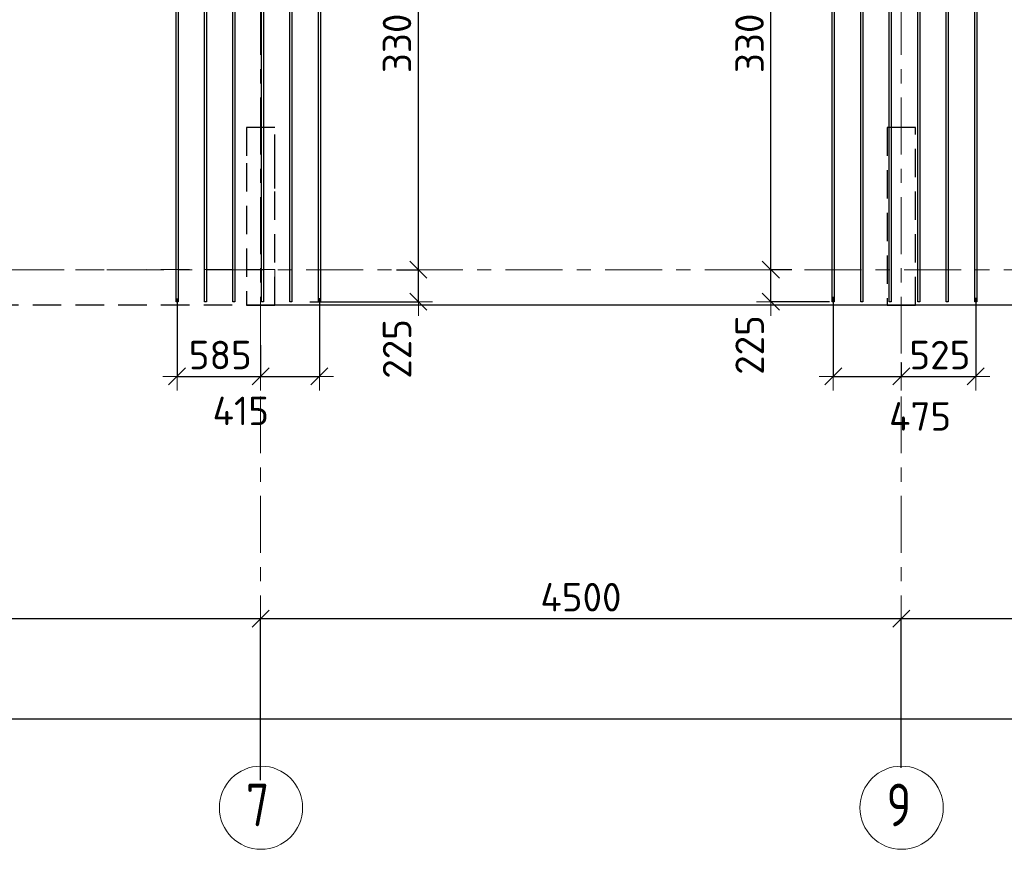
# Model space of a CAD drawing. Header units: metres. Extents: x -38 to 107, y -15 to 21.
# Tile 12 of 89: x 18 to 25, y -4 to 2. Entities that reach past the tile are written whole.
import ezdxf

# ---------------------------------------------------------------- set-up
doc = ezdxf.new("R2010")
doc.units = ezdxf.units.M
doc.header["$PDMODE"] = 65
for name, pattern in [('______11', [0.5, 0.4, -0.05, 0, -0.05]), ('______2', [0.27, 0.2, -0.07]), ('______3', [0.5, 0.4, -0.1]), ('______5', [1.1, 0.8, -0.1, 0.1, -0.1])]:
    doc.linetypes.add(name, pattern=pattern)
for name, color, linetype, lineweight in [('XR$2$Осевая линия (1)', 7, '______5', 13), ('XR$2$Размерная линия (1)', 7, 'Continuous', 13), ('XR$3$Балка (1)', 7, '______3', 13), ('XR$3$Перекрытие (1)', 7, 'Continuous', 35), ('XR$3$Размерная линия (1)', 7, 'Continuous', 13)]:
    doc.layers.add(name, color=color, linetype=linetype, lineweight=lineweight)
doc.layers.add('XR$3$Арм.стержн.Доп. Арм верхн.зоны Х', color=7, linetype='Continuous', lineweight=35, true_color=0x8c8cff)
doc.layers.add('XR$5$Стена_ бетон несущ.', color=7, linetype='Continuous', lineweight=70, true_color=0xb4b496)
doc.styles.add('ISOCPEUR', font='txt')
doc.dimstyles.new('DIMSTYLE_3', dxfattribs={"dimtxt": 0.2, "dimasz": 0.2, "dimexe": 0, "dimexo": 0, "dimgap": 0.1, "dimtad": 2, "dimdec": 0, "dimlfac": 1000, "dimrnd": 5, "dimzin": 12, "dimdsep": 46, "dimtxsty": 'ISOCPEUR', "dimblk1": 'ALL_ML_STRICH', "dimblk2": 'ALL_ML_STRICH', "dimsah": 1, "dimcen": 0, "dimclrd": 7, "dimclre": 256, "dimclrt": 7, "dimadec": 0, "dimazin": 0, "dimtfac": 1, "dimtdec": 0, "dimtix": 1, "dimtmove": 2, "dimatfit": 3, "dimfxl": 0, "dimtzin": 0, "dimlwd": 0, "dimlwe": -3, "dimarcsym": 0})
doc.dimstyles.new('DIMSTYLE_6', dxfattribs={"dimtxt": 0.2, "dimasz": 0.2, "dimexe": 0, "dimexo": 0, "dimgap": 0.1, "dimtad": 2, "dimdec": 0, "dimlfac": 1000, "dimrnd": 5, "dimzin": 12, "dimdsep": 46, "dimtxsty": 'ISOCPEUR', "dimblk1": 'ALL_ML_STRICH', "dimblk2": 'ALL_ML_STRICH', "dimsah": 1, "dimcen": 0, "dimclrd": 7, "dimclre": 256, "dimclrt": 7, "dimadec": 0, "dimazin": 0, "dimtfac": 1, "dimtdec": 0, "dimtix": 1, "dimtmove": 2, "dimatfit": 3, "dimfxl": 0, "dimtvp": 1.2, "dimtzin": 0, "dimlwd": 0, "dimlwe": -3, "dimarcsym": 0})
doc.dimstyles.new('DIMSTYLE_7', dxfattribs={"dimtxt": 0.2, "dimasz": 0.2, "dimexe": 0, "dimexo": 0, "dimgap": 0.1, "dimtad": 0, "dimdec": 0, "dimlfac": 1000, "dimrnd": 5, "dimzin": 12, "dimdsep": 46, "dimtxsty": 'ISOCPEUR', "dimblk1": 'ALL_ML_STRICH', "dimblk2": 'ALL_ML_STRICH', "dimsah": 1, "dimcen": 0, "dimclrd": 7, "dimclre": 256, "dimclrt": 7, "dimadec": 0, "dimazin": 0, "dimtfac": 1, "dimtdec": 0, "dimtix": 1, "dimtmove": 2, "dimatfit": 3, "dimfxl": 0, "dimtvp": 1.2, "dimtzin": 0, "dimlwd": 0, "dimlwe": -3, "dimarcsym": 0})

# ---------------------------------------------------------------- blocks, each defined once
blk = doc.blocks.new('ALL_ML_STRICH')
at = {"color": 0, "linetype": 'ByBlock', "lineweight": -2}
for p, q in [((0, -0.5), (0, 0.5)), ((-1, 0), (0.5, 0)), ((-0.3, -0.3), (0.3, 0.3))]:
    blk.add_line(p, q, dxfattribs=at)
blk = doc.blocks.new('*D12')
at = {"layer": 'DEFPOINTS', "color": 7, "linetype": 'Continuous', "lineweight": 13, "transparency": 33554687}
for p in [(0.5, -3.1033), (0.5, -3.1563), (61.6, -3.1401)]:
    blk.add_point(p, dxfattribs=at)
at = {"layer": 'XR$2$Размерная линия (1)', "color": 9, "linetype": 'Continuous', "lineweight": -2, "true_color": 0xc7c7c7, "transparency": 33554687}
for p, q in [((0.5, -3.1233), (0.5, -3.1563)), ((61.6, -3.1563), (61.6, -3.1563))]:
    blk.add_line(p, q, dxfattribs=at)
at = {"layer": 'XR$2$Размерная линия (1)', "color": 7, "linetype": 'Continuous', "lineweight": -2, "transparency": 33554687}
blk.add_line((0.5, -3.1563), (61.6, -3.1563), dxfattribs=at)
at = {"layer": 'XR$2$Размерная линия (1)', "color": 7, "linetype": 'Continuous', "lineweight": 13, "transparency": 33554687, "xscale": 0.2, "yscale": 0.2, "zscale": 0.2, "rotation": 180}
blk.add_blockref('ALL_ML_STRICH', (0.5, -3.1563), dxfattribs=at)
at = {"layer": 'XR$2$Размерная линия (1)', "color": 7, "linetype": 'Continuous', "lineweight": 13, "transparency": 33554687, "xscale": 0.2, "yscale": 0.2, "zscale": 0.2}
blk.add_blockref('ALL_ML_STRICH', (61.6, -3.1563), dxfattribs=at)
at = {"layer": 'XR$2$Размерная линия (1)', "color": 7, "linetype": 'Continuous', "lineweight": 13, "transparency": 33554687, "insert": (31.1, -3.0063), "char_height": 0.2, "width": 1, "attachment_point": 5, "style": 'ISOCPEUR'}
blk.add_mtext('\\A1;{61100}', dxfattribs=at)
blk = doc.blocks.new('*D16')
at = {"layer": 'DEFPOINTS', "color": 7, "linetype": 'Continuous', "lineweight": 13, "transparency": 33554687}
for p in [(13.75, -2.452), (13.75, -3.5132), (19.45, -3.6075)]:
    blk.add_point(p, dxfattribs=at)
at = {"layer": 'XR$2$Размерная линия (1)', "color": 9, "linetype": 'Continuous', "lineweight": -2, "true_color": 0xc7c7c7, "transparency": 33554687}
for p, q in [((13.75, -3.4932), (13.75, -2.452)), ((19.45, -3.5875), (19.45, -2.452))]:
    blk.add_line(p, q, dxfattribs=at)
at = {"layer": 'XR$2$Размерная линия (1)', "color": 7, "linetype": 'Continuous', "lineweight": -2, "transparency": 33554687}
blk.add_line((13.75, -2.452), (19.45, -2.452), dxfattribs=at)
at = {"layer": 'XR$2$Размерная линия (1)', "color": 7, "linetype": 'Continuous', "lineweight": 13, "transparency": 33554687, "xscale": 0.2, "yscale": 0.2, "zscale": 0.2, "rotation": 180}
blk.add_blockref('ALL_ML_STRICH', (13.75, -2.452), dxfattribs=at)
at = {"layer": 'XR$2$Размерная линия (1)', "color": 7, "linetype": 'Continuous', "lineweight": 13, "transparency": 33554687, "xscale": 0.2, "yscale": 0.2, "zscale": 0.2}
blk.add_blockref('ALL_ML_STRICH', (19.45, -2.452), dxfattribs=at)
at = {"layer": 'XR$2$Размерная линия (1)', "color": 7, "linetype": 'Continuous', "lineweight": 13, "transparency": 33554687, "insert": (16.61, -2.302), "char_height": 0.2, "width": 0.8, "attachment_point": 5, "style": 'ISOCPEUR'}
blk.add_mtext('\\A1;{5700}', dxfattribs=at)
blk = doc.blocks.new('*D17')
at = {"layer": 'DEFPOINTS', "color": 7, "linetype": 'Continuous', "lineweight": 13, "transparency": 33554687}
for p in [(19.45, -2.452), (23.95, -3.5208), (19.45, -3.6075)]:
    blk.add_point(p, dxfattribs=at)
at = {"layer": 'XR$2$Размерная линия (1)', "color": 9, "linetype": 'Continuous', "lineweight": -2, "true_color": 0xc7c7c7, "transparency": 33554687}
for p, q in [((19.45, -3.5875), (19.45, -2.452)), ((23.95, -3.5008), (23.95, -2.452))]:
    blk.add_line(p, q, dxfattribs=at)
at = {"layer": 'XR$2$Размерная линия (1)', "color": 7, "linetype": 'Continuous', "lineweight": -2, "transparency": 33554687}
blk.add_line((19.45, -2.452), (23.95, -2.452), dxfattribs=at)
at = {"layer": 'XR$2$Размерная линия (1)', "color": 7, "linetype": 'Continuous', "lineweight": 13, "transparency": 33554687, "xscale": 0.2, "yscale": 0.2, "zscale": 0.2, "rotation": 180}
blk.add_blockref('ALL_ML_STRICH', (19.45, -2.452), dxfattribs=at)
at = {"layer": 'XR$2$Размерная линия (1)', "color": 7, "linetype": 'Continuous', "lineweight": 13, "transparency": 33554687, "xscale": 0.2, "yscale": 0.2, "zscale": 0.2}
blk.add_blockref('ALL_ML_STRICH', (23.95, -2.452), dxfattribs=at)
at = {"layer": 'XR$2$Размерная линия (1)', "color": 7, "linetype": 'Continuous', "lineweight": 13, "transparency": 33554687, "insert": (21.7, -2.302), "char_height": 0.2, "width": 0.8, "attachment_point": 5, "style": 'ISOCPEUR'}
blk.add_mtext('\\A1;{4500}', dxfattribs=at)
blk = doc.blocks.new('*D18')
at = {"layer": 'DEFPOINTS', "color": 7, "linetype": 'Continuous', "lineweight": 13, "transparency": 33554687}
for p in [(23.95, -2.452), (23.95, -3.5208), (28.45, -3.6233)]:
    blk.add_point(p, dxfattribs=at)
at = {"layer": 'XR$2$Размерная линия (1)', "color": 9, "linetype": 'Continuous', "lineweight": -2, "true_color": 0xc7c7c7, "transparency": 33554687}
for p, q in [((23.95, -3.5008), (23.95, -2.452)), ((28.45, -3.6033), (28.45, -2.452))]:
    blk.add_line(p, q, dxfattribs=at)
at = {"layer": 'XR$2$Размерная линия (1)', "color": 7, "linetype": 'Continuous', "lineweight": -2, "transparency": 33554687}
blk.add_line((23.95, -2.452), (28.45, -2.452), dxfattribs=at)
at = {"layer": 'XR$2$Размерная линия (1)', "color": 7, "linetype": 'Continuous', "lineweight": 13, "transparency": 33554687, "xscale": 0.2, "yscale": 0.2, "zscale": 0.2, "rotation": 180}
blk.add_blockref('ALL_ML_STRICH', (23.95, -2.452), dxfattribs=at)
at = {"layer": 'XR$2$Размерная линия (1)', "color": 7, "linetype": 'Continuous', "lineweight": 13, "transparency": 33554687, "xscale": 0.2, "yscale": 0.2, "zscale": 0.2}
blk.add_blockref('ALL_ML_STRICH', (28.45, -2.452), dxfattribs=at)
at = {"layer": 'XR$2$Размерная линия (1)', "color": 7, "linetype": 'Continuous', "lineweight": 13, "transparency": 33554687, "insert": (26.2, -2.302), "char_height": 0.2, "width": 0.8, "attachment_point": 5, "style": 'ISOCPEUR'}
blk.add_mtext('\\A1;{4500}', dxfattribs=at)
blk = doc.blocks.new('*D151')
at = {"layer": 'DEFPOINTS', "color": 7, "linetype": 'Continuous', "lineweight": 13, "transparency": 33554687}
for p in [(18.8627, -0.183), (19.45, -0.5098), (18.8627, -0.7497)]:
    blk.add_point(p, dxfattribs=at)
at = {"layer": 'XR$3$Размерная линия (1)', "color": 9, "linetype": 'Continuous', "lineweight": -2, "true_color": 0xc7c7c7, "transparency": 33554687}
for p, q in [((18.8627, -0.203), (18.8627, -0.7497)), ((19.45, -0.5298), (19.45, -0.7497))]:
    blk.add_line(p, q, dxfattribs=at)
at = {"layer": 'XR$3$Размерная линия (1)', "color": 7, "linetype": 'Continuous', "lineweight": -2, "transparency": 33554687}
blk.add_line((18.8627, -0.7497), (19.45, -0.7497), dxfattribs=at)
at = {"layer": 'XR$3$Размерная линия (1)', "color": 7, "linetype": 'Continuous', "lineweight": 13, "transparency": 33554687, "xscale": 0.2, "yscale": 0.2, "zscale": 0.2, "rotation": 180}
blk.add_blockref('ALL_ML_STRICH', (18.8627, -0.7497), dxfattribs=at)
at = {"layer": 'XR$3$Размерная линия (1)', "color": 7, "linetype": 'Continuous', "lineweight": 13, "transparency": 33554687, "xscale": 0.2, "yscale": 0.2, "zscale": 0.2}
blk.add_blockref('ALL_ML_STRICH', (19.45, -0.7497), dxfattribs=at)
at = {"layer": 'XR$3$Размерная линия (1)', "color": 7, "linetype": 'Continuous', "lineweight": 13, "transparency": 33554687, "insert": (19.1663, -0.5997), "char_height": 0.2, "width": 0.6, "attachment_point": 5, "style": 'ISOCPEUR'}
blk.add_mtext('\\A1;{585}', dxfattribs=at)
blk = doc.blocks.new('*D152')
at = {"layer": 'DEFPOINTS', "color": 7, "linetype": 'Continuous', "lineweight": 13, "transparency": 33554687}
for p in [(19.8627, -0.1803), (19.45, -0.5098), (19.45, -0.7497)]:
    blk.add_point(p, dxfattribs=at)
at = {"layer": 'XR$3$Размерная линия (1)', "color": 9, "linetype": 'Continuous', "lineweight": -2, "true_color": 0xc7c7c7, "transparency": 33554687}
for p, q in [((19.8627, -0.2003), (19.8627, -0.7497)), ((19.45, -0.5298), (19.45, -0.7497))]:
    blk.add_line(p, q, dxfattribs=at)
at = {"layer": 'XR$3$Размерная линия (1)', "color": 7, "linetype": 'Continuous', "lineweight": -2, "transparency": 33554687}
blk.add_line((19.45, -0.7497), (19.8627, -0.7497), dxfattribs=at)
at = {"layer": 'XR$3$Размерная линия (1)', "color": 7, "linetype": 'Continuous', "lineweight": 13, "transparency": 33554687, "xscale": 0.2, "yscale": 0.2, "zscale": 0.2, "rotation": 180}
blk.add_blockref('ALL_ML_STRICH', (19.45, -0.7497), dxfattribs=at)
at = {"layer": 'XR$3$Размерная линия (1)', "color": 7, "linetype": 'Continuous', "lineweight": 13, "transparency": 33554687, "xscale": 0.2, "yscale": 0.2, "zscale": 0.2}
blk.add_blockref('ALL_ML_STRICH', (19.8627, -0.7497), dxfattribs=at)
at = {"layer": 'XR$3$Размерная линия (1)', "color": 7, "linetype": 'Continuous', "lineweight": 13, "transparency": 33554687, "insert": (19.3104, -0.9924), "char_height": 0.2, "width": 0.6, "attachment_point": 5, "style": 'ISOCPEUR'}
blk.add_mtext('\\A1;{415}', dxfattribs=at)
blk = doc.blocks.new('*D153')
at = {"layer": 'DEFPOINTS', "color": 7, "linetype": 'Continuous', "lineweight": 13, "transparency": 33554687}
for p in [(23.2005, 0), (23.0341, -0.225), (23.4657, -0.225)]:
    blk.add_point(p, dxfattribs=at)
at = {"layer": 'XR$3$Размерная линия (1)', "color": 9, "linetype": 'Continuous', "lineweight": -2, "true_color": 0xc7c7c7, "transparency": 33554687}
for p, q in [((23.1805, 0), (23.0341, 0)), ((23.4457, -0.225), (23.0341, -0.225))]:
    blk.add_line(p, q, dxfattribs=at)
at = {"layer": 'XR$3$Размерная линия (1)', "color": 7, "linetype": 'Continuous', "lineweight": -2, "transparency": 33554687}
blk.add_line((23.0341, -0.225), (23.0341, 0), dxfattribs=at)
at = {"layer": 'XR$3$Размерная линия (1)', "color": 7, "linetype": 'Continuous', "lineweight": 13, "transparency": 33554687, "xscale": 0.2, "yscale": 0.2, "zscale": 0.2}
for p, rotation in [((23.0341, 0), 90), ((23.0341, -0.225), 270)]:
    blk.add_blockref('ALL_ML_STRICH', p, dxfattribs=dict(at, rotation=rotation))
at = {"layer": 'XR$3$Размерная линия (1)', "color": 7, "linetype": 'Continuous', "lineweight": 13, "transparency": 33554687, "insert": (22.8852, -0.5293), "char_height": 0.2, "width": 0.6, "attachment_point": 5, "rotation": 90, "style": 'ISOCPEUR'}
blk.add_mtext('\\A1;{225}', dxfattribs=at)
blk = doc.blocks.new('*D154')
at = {"layer": 'DEFPOINTS', "color": 7, "linetype": 'Continuous', "lineweight": 13, "transparency": 33554687}
for p in [(23.1495, 3.3), (23.0341, 0), (23.2005, 0)]:
    blk.add_point(p, dxfattribs=at)
at = {"layer": 'XR$3$Размерная линия (1)', "color": 9, "linetype": 'Continuous', "lineweight": -2, "true_color": 0xc7c7c7, "transparency": 33554687}
for p, q in [((23.1295, 3.3), (23.0341, 3.3)), ((23.1805, 0), (23.0341, 0))]:
    blk.add_line(p, q, dxfattribs=at)
at = {"layer": 'XR$3$Размерная линия (1)', "color": 7, "linetype": 'Continuous', "lineweight": -2, "transparency": 33554687}
blk.add_line((23.0341, 0), (23.0341, 3.3), dxfattribs=at)
at = {"layer": 'XR$3$Размерная линия (1)', "color": 7, "linetype": 'Continuous', "lineweight": 13, "transparency": 33554687, "xscale": 0.2, "yscale": 0.2, "zscale": 0.2}
for p, rotation in [((23.0341, 3.3), 90), ((23.0341, 0), 270)]:
    blk.add_blockref('ALL_ML_STRICH', p, dxfattribs=dict(at, rotation=rotation))
at = {"layer": 'XR$3$Размерная линия (1)', "color": 7, "linetype": 'Continuous', "lineweight": 13, "transparency": 33554687, "insert": (22.8841, 1.66), "char_height": 0.2, "width": 0.8, "attachment_point": 5, "rotation": 90, "style": 'ISOCPEUR'}
blk.add_mtext('\\A1;{3300}', dxfattribs=at)
blk = doc.blocks.new('*D156')
at = {"layer": 'DEFPOINTS', "color": 7, "linetype": 'Continuous', "lineweight": 13, "transparency": 33554687}
for p in [(23.4727, -0.1702), (23.95, -0.6353), (23.4727, -0.7497)]:
    blk.add_point(p, dxfattribs=at)
at = {"layer": 'XR$3$Размерная линия (1)', "color": 9, "linetype": 'Continuous', "lineweight": -2, "true_color": 0xc7c7c7, "transparency": 33554687}
for p, q in [((23.4727, -0.1902), (23.4727, -0.7497)), ((23.95, -0.6553), (23.95, -0.7497))]:
    blk.add_line(p, q, dxfattribs=at)
at = {"layer": 'XR$3$Размерная линия (1)', "color": 7, "linetype": 'Continuous', "lineweight": -2, "transparency": 33554687}
blk.add_line((23.4727, -0.7497), (23.95, -0.7497), dxfattribs=at)
at = {"layer": 'XR$3$Размерная линия (1)', "color": 7, "linetype": 'Continuous', "lineweight": 13, "transparency": 33554687, "xscale": 0.2, "yscale": 0.2, "zscale": 0.2, "rotation": 180}
blk.add_blockref('ALL_ML_STRICH', (23.4727, -0.7497), dxfattribs=at)
at = {"layer": 'XR$3$Размерная линия (1)', "color": 7, "linetype": 'Continuous', "lineweight": 13, "transparency": 33554687, "xscale": 0.2, "yscale": 0.2, "zscale": 0.2}
blk.add_blockref('ALL_ML_STRICH', (23.95, -0.7497), dxfattribs=at)
at = {"layer": 'XR$3$Размерная линия (1)', "color": 7, "linetype": 'Continuous', "lineweight": 13, "transparency": 33554687, "insert": (24.0824, -1.0311), "char_height": 0.2, "width": 0.6, "attachment_point": 5, "style": 'ISOCPEUR'}
blk.add_mtext('\\A1;{475}', dxfattribs=at)
blk = doc.blocks.new('*D157')
at = {"layer": 'DEFPOINTS', "color": 7, "linetype": 'Continuous', "lineweight": 13, "transparency": 33554687}
for p in [(24.4727, -0.1785), (23.95, -0.6353), (23.95, -0.7497)]:
    blk.add_point(p, dxfattribs=at)
at = {"layer": 'XR$3$Размерная линия (1)', "color": 9, "linetype": 'Continuous', "lineweight": -2, "true_color": 0xc7c7c7, "transparency": 33554687}
for p, q in [((24.4727, -0.1985), (24.4727, -0.7497)), ((23.95, -0.6553), (23.95, -0.7497))]:
    blk.add_line(p, q, dxfattribs=at)
at = {"layer": 'XR$3$Размерная линия (1)', "color": 7, "linetype": 'Continuous', "lineweight": -2, "transparency": 33554687}
blk.add_line((23.95, -0.7497), (24.4727, -0.7497), dxfattribs=at)
at = {"layer": 'XR$3$Размерная линия (1)', "color": 7, "linetype": 'Continuous', "lineweight": 13, "transparency": 33554687, "xscale": 0.2, "yscale": 0.2, "zscale": 0.2, "rotation": 180}
blk.add_blockref('ALL_ML_STRICH', (23.95, -0.7497), dxfattribs=at)
at = {"layer": 'XR$3$Размерная линия (1)', "color": 7, "linetype": 'Continuous', "lineweight": 13, "transparency": 33554687, "xscale": 0.2, "yscale": 0.2, "zscale": 0.2}
blk.add_blockref('ALL_ML_STRICH', (24.4727, -0.7497), dxfattribs=at)
at = {"layer": 'XR$3$Размерная линия (1)', "color": 7, "linetype": 'Continuous', "lineweight": 13, "transparency": 33554687, "insert": (24.2213, -0.5997), "char_height": 0.2, "width": 0.6, "attachment_point": 5, "style": 'ISOCPEUR'}
blk.add_mtext('\\A1;{525}', dxfattribs=at)
blk = doc.blocks.new('*D382')
at = {"layer": 'DEFPOINTS', "color": 7, "linetype": 'Continuous', "lineweight": 13, "transparency": 33554687}
for p in [(20.3844, 0), (19.7761, -0.225), (20.5578, -0.225)]:
    blk.add_point(p, dxfattribs=at)
at = {"layer": 'XR$3$Размерная линия (1)', "color": 9, "linetype": 'Continuous', "lineweight": -2, "true_color": 0xc7c7c7, "transparency": 33554687}
for p, q in [((20.4044, 0), (20.5578, 0)), ((19.7961, -0.225), (20.5578, -0.225))]:
    blk.add_line(p, q, dxfattribs=at)
at = {"layer": 'XR$3$Размерная линия (1)', "color": 7, "linetype": 'Continuous', "lineweight": -2, "transparency": 33554687}
blk.add_line((20.5578, -0.225), (20.5578, 0), dxfattribs=at)
at = {"layer": 'XR$3$Размерная линия (1)', "color": 7, "linetype": 'Continuous', "lineweight": 13, "transparency": 33554687, "xscale": 0.2, "yscale": 0.2, "zscale": 0.2}
for p, rotation in [((20.5578, 0), 90), ((20.5578, -0.225), 270)]:
    blk.add_blockref('ALL_ML_STRICH', p, dxfattribs=dict(at, rotation=rotation))
at = {"layer": 'XR$3$Размерная линия (1)', "color": 7, "linetype": 'Continuous', "lineweight": 13, "transparency": 33554687, "insert": (20.4083, -0.5567), "char_height": 0.2, "width": 0.6, "attachment_point": 5, "rotation": 90, "style": 'ISOCPEUR'}
blk.add_mtext('\\A1;{225}', dxfattribs=at)
blk = doc.blocks.new('*D383')
at = {"layer": 'DEFPOINTS', "color": 7, "linetype": 'Continuous', "lineweight": 13, "transparency": 33554687}
for p in [(20.3025, 3.3), (20.3844, 0), (20.5578, 0)]:
    blk.add_point(p, dxfattribs=at)
at = {"layer": 'XR$3$Размерная линия (1)', "color": 9, "linetype": 'Continuous', "lineweight": -2, "true_color": 0xc7c7c7, "transparency": 33554687}
for p, q in [((20.3225, 3.3), (20.5578, 3.3)), ((20.4044, 0), (20.5578, 0))]:
    blk.add_line(p, q, dxfattribs=at)
at = {"layer": 'XR$3$Размерная линия (1)', "color": 7, "linetype": 'Continuous', "lineweight": -2, "transparency": 33554687}
blk.add_line((20.5578, 0), (20.5578, 3.3), dxfattribs=at)
at = {"layer": 'XR$3$Размерная линия (1)', "color": 7, "linetype": 'Continuous', "lineweight": 13, "transparency": 33554687, "xscale": 0.2, "yscale": 0.2, "zscale": 0.2}
for p, rotation in [((20.5578, 3.3), 90), ((20.5578, 0), 270)]:
    blk.add_blockref('ALL_ML_STRICH', p, dxfattribs=dict(at, rotation=rotation))
at = {"layer": 'XR$3$Размерная линия (1)', "color": 7, "linetype": 'Continuous', "lineweight": 13, "transparency": 33554687, "insert": (20.4078, 1.66), "char_height": 0.2, "width": 0.8, "attachment_point": 5, "rotation": 90, "style": 'ISOCPEUR'}
blk.add_mtext('\\A1;{3300}', dxfattribs=at)

msp = doc.modelspace()

# ---------------------------------------------------------------- linework, layer by layer
at = {"layer": 'XR$2$Осевая линия (1)', "color": 253, "linetype": '______11', "lineweight": 13, "true_color": 0xa0a0a0, "transparency": 33554687}
for p, q in [((19.45, -3.39), (19.45, 8.13)), ((23.95, -3.39), (23.95, 8.13)), ((-2.63, 0), (62.6, 0))]:
    msp.add_line(p, q, dxfattribs=at)
at = {"layer": 'XR$2$Осевая линия (1)', "color": 7, "linetype": 'Continuous', "lineweight": 13, "transparency": 33554687}
for centre in [(19.4524, -3.7819), (23.9524, -3.7819)]:
    msp.add_circle(centre, 0.2924, dxfattribs=at)
at = {"layer": 'XR$3$Арм.стержн.Доп. Арм верхн.зоны Х', "color": 7, "linetype": 'Continuous', "lineweight": 25, "transparency": 33554687}
for points in [[(18.8557, -0.225), (18.8557, 11.475), (18.8697, 11.475), (18.8697, -0.225), (18.8557, -0.225)], [(19.0557, -0.225), (19.0557, 11.475), (19.0697, 11.475), (19.0697, -0.225), (19.0557, -0.225)], [(19.2557, -0.225), (19.2557, 11.475), (19.2697, 11.475), (19.2697, -0.225), (19.2557, -0.225)], [(19.4557, -0.225), (19.4557, 11.475), (19.4697, 11.475), (19.4697, -0.225), (19.4557, -0.225)], [(19.6557, -0.225), (19.6557, 11.475), (19.6697, 11.475), (19.6697, -0.225), (19.6557, -0.225)], [(19.8557, -0.225), (19.8557, 11.475), (19.8697, 11.475), (19.8697, -0.225), (19.8557, -0.225)], [(23.4657, -0.225), (23.4657, 9.135), (23.4797, 9.135), (23.4797, -0.225), (23.4657, -0.225)], [(23.6657, -0.225), (23.6657, 9.135), (23.6797, 9.135), (23.6797, -0.225), (23.6657, -0.225)], [(23.8657, -0.225), (23.8657, 9.135), (23.8797, 9.135), (23.8797, -0.225), (23.8657, -0.225)], [(24.0657, -0.225), (24.0657, 9.135), (24.0797, 9.135), (24.0797, -0.225), (24.0657, -0.225)], [(24.2657, -0.225), (24.2657, 9.135), (24.2797, 9.135), (24.2797, -0.225), (24.2657, -0.225)], [(24.4657, -0.225), (24.4657, 9.135), (24.4797, 9.135), (24.4797, -0.225), (24.4657, -0.225)]]:
    msp.add_lwpolyline(points, dxfattribs=at)
at = {"layer": 'XR$3$Балка (1)', "color": 7, "linetype": '______2', "lineweight": 25, "transparency": 33554687}
msp.add_line((19.55, -0.2495), (13.6501, -0.2498), dxfattribs=at)
at = {"layer": 'XR$3$Перекрытие (1)', "color": 7, "linetype": '______2', "lineweight": 18, "transparency": 33554687}
for p, q in [((13.6501, 0.0002), (19.55, 0.0005)), ((19.55, 0.0005), (19.55, -0.2498))]:
    msp.add_line(p, q, dxfattribs=at)
at = {"layer": 'XR$3$Перекрытие (1)', "color": 7, "linetype": 'Continuous', "lineweight": 25, "transparency": 33554687}
msp.add_line((32.675, -0.25), (19.55, -0.2498), dxfattribs=at)
at = {"layer": 'XR$5$Стена_ бетон несущ.', "color": 253, "linetype": '______2', "lineweight": -3, "true_color": 0xa0a0a0, "transparency": 33554687}
for p, q in [((19.55, 1), (19.35, 1)), ((19.35, 1), (19.35, 0.75)), ((19.55, 0.75), (19.55, 1)), ((24.05, 1), (23.85, 1)), ((23.85, 1), (23.85, -0.25)), ((24.05, -0.25), (24.05, 1)), ((19.35, 0.75), (19.35, -0.25)), ((19.55, 0.5702), (19.55, 0.75)), ((19.55, -0.25), (19.55, 0.5702)), ((19.35, -0.25), (19.55, -0.25)), ((23.85, -0.25), (24.05, -0.25))]:
    msp.add_line(p, q, dxfattribs=at)

# ---------------------------------------------------------------- texts
at = {"layer": 'XR$2$Осевая линия (1)', "color": 7, "linetype": 'Continuous', "lineweight": 13, "transparency": 33554687, "char_height": 0.3, "width": 0.326407, "attachment_point": 7, "style": 'ISOCPEUR'}
for s, insert in [('\\W0.78;7', (19.3474, -3.9124)), ('\\W0.78;9', (23.8474, -3.9124))]:
    msp.add_mtext(s, dxfattribs=dict(at, insert=insert))

# ---------------------------------------------------------------- dimensions: what is measured, and where the dimension line sits
at = {"layer": 'XR$2$Размерная линия (1)', "color": 7, "linetype": 'Continuous', "lineweight": 13, "transparency": 33554687}
for base, p1, p2, picture, middle in [((19.45, -2.452), (13.75, -3.4932), (19.45, -3.5875), '*D16', (16.61, -2.302)), ((23.95, -2.452), (19.45, -3.5875), (23.95, -3.5008), '*D17', (21.7, -2.302)), ((28.45, -2.452), (23.95, -3.5008), (28.45, -3.6033), '*D18', (26.2, -2.302)), ((61.6, -3.1563), (0.5, -3.1233), (61.6, -3.1563), '*D12', (31.1, -3.0063))]:
    dim = msp.add_linear_dim(base=base, p1=p1, p2=p2, dimstyle='DIMSTYLE_3', override={"dimpost": '<>', "dimclrd": 7, "dimclre": 9, "dimclrt": 7, "dimlwd": 0, "dimlwe": 65533}, dxfattribs=at)
    dim.commit()
    dim.dimension.update_dxf_attribs({"geometry": picture, "text_midpoint": middle, "dimtype": 160})
at = {"layer": 'XR$3$Размерная линия (1)', "color": 7, "linetype": 'Continuous', "lineweight": 13, "transparency": 33554687}
for base, p1, p2, dimstyle, picture, middle in [((20.5578, 3.3), (20.4044, 0), (20.3225, 3.3), 'DIMSTYLE_3', '*D383', (20.4078, 1.66)), ((23.0341, 3.3), (23.1805, 0), (23.1295, 3.3), 'DIMSTYLE_3', '*D154', (22.8841, 1.66)), ((20.5578, 0), (19.7961, -0.225), (20.4044, 0), 'DIMSTYLE_6', '*D382', (20.4083, -0.5567)), ((23.0341, 0), (23.4457, -0.225), (23.1805, 0), 'DIMSTYLE_6', '*D153', (22.8852, -0.5293))]:
    dim = msp.add_linear_dim(base=base, p1=p1, p2=p2, angle=90, dimstyle=dimstyle, override={"dimpost": '<>', "dimclrd": 7, "dimclre": 9, "dimclrt": 7, "dimlwd": 0, "dimlwe": 65533}, dxfattribs=at)
    dim.commit()
    dim.dimension.update_dxf_attribs({"geometry": picture, "text_midpoint": middle, "dimtype": 160})
for base, p1, p2, dimstyle, picture, middle in [((19.45, -0.7497), (18.8627, -0.203), (19.45, -0.5298), 'DIMSTYLE_3', '*D151', (19.1663, -0.5997)), ((19.8627, -0.7497), (19.45, -0.5298), (19.8627, -0.2003), 'DIMSTYLE_7', '*D152', (19.3104, -0.9924)), ((23.95, -0.7497), (23.4727, -0.1902), (23.95, -0.6553), 'DIMSTYLE_7', '*D156', (24.0824, -1.0311)), ((24.4727, -0.7497), (23.95, -0.6553), (24.4727, -0.1985), 'DIMSTYLE_6', '*D157', (24.2213, -0.5997))]:
    dim = msp.add_linear_dim(base=base, p1=p1, p2=p2, dimstyle=dimstyle, override={"dimpost": '<>', "dimclrd": 7, "dimclre": 9, "dimclrt": 7, "dimlwd": 0, "dimlwe": 65533}, dxfattribs=at)
    dim.commit()
    dim.dimension.update_dxf_attribs({"geometry": picture, "text_midpoint": middle, "dimtype": 160})

doc.saveas('drawing.dxf')
